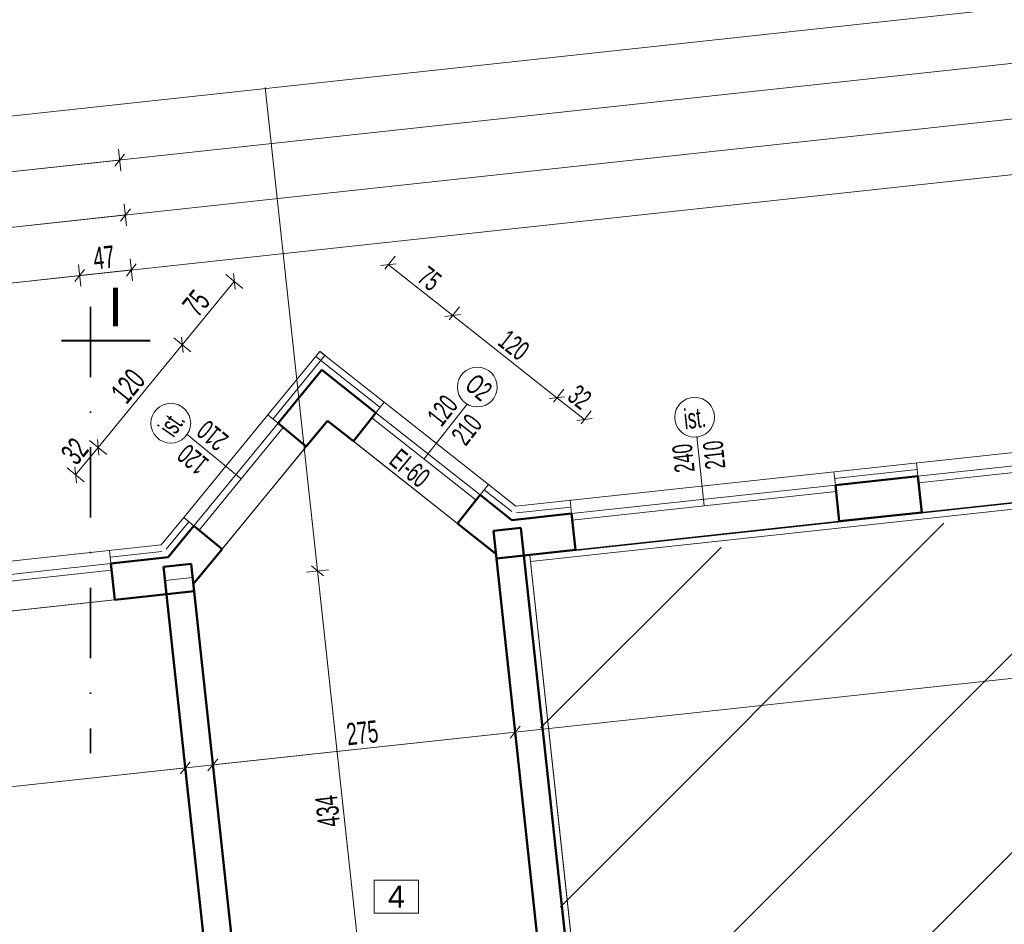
# Model space of a CAD drawing. Header units: millimetres. Extents: x 72202 to 304796, y 21658 to 519946.
# Tile 56 of 95: x 195580 to 196471, y 222518 to 223336. Entities that reach past the tile are written whole.
import ezdxf

# ---------------------------------------------------------------- set-up
doc = ezdxf.new("R2010")
doc.units = ezdxf.units.MM
doc.linetypes.add('ACAD_ISO10W100', pattern=[18.5, 12, -3, 0.5, -3])
doc.linetypes.add('DASHDOT', pattern=[25.4, 12.7, -6.35, 0, -6.35])
doc.layers.get('Defpoints').update_dxf_attribs({"color": 3})
for name, color, linetype, lineweight in [('DRZWI I OKNA OPISY', 30, 'Continuous', 9), ('kreskowanie', 9, 'Continuous', 5), ('linia - gruba - projektowana', 170, 'Continuous', 50), ('linia - kreskowanie', 9, 'Continuous', 5), ('LINIA CIENKA', 7, 'Continuous', 13), ('LINIA KRESKOWANIE', 9, 'Continuous', 5), ('LINIA WYMIAROWANIE', 1, 'Continuous', 9), ('OPISY', 251, 'Continuous', 9), ('ściana_istniejąca', 7, 'Continuous', 35)]:
    doc.layers.add(name, color=color, linetype=linetype, lineweight=lineweight)
doc.layers.add('LINIA-NIE DRUKOWAĆ', color=3, linetype='Continuous', lineweight=20, plot=False)
doc.styles.add('simplex', font='arial.ttf')
doc.styles.get("Standard").update_dxf_attribs({"font": 'ARIALN.TTF', "width": 0.75})
doc.linetypes.add('GRADZINOWANIE', pattern='A,0.00254,-2.54,[134,ltypeshp.shx,S=2.54,R=0,X=-2.54,Y=0],-5.08,[134,ltypeshp.shx,S=2.54,R=180,X=2.54,Y=0],-2.54', length=10.16254)
doc.dimstyles.new('sebek100', dxfattribs={"dimtxt": 17, "dimasz": 10, "dimexe": 10, "dimexo": 20, "dimgap": 4, "dimtad": 1, "dimrnd": 0.5, "dimtxsty": 'Standard', "dimblk": 'OBLIQUE', "dimcen": 8, "dimclre": 1, "dimazin": 0, "dimtm": 1e-09, "dimtfac": 1, "dimtix": 1, "dimtmove": 1, "dimatfit": 3, "dimldrblk": 'zas', "dimfxl": 0, "dimtolj": 2, "dimlwd": -1, "dimlwe": -1, "dimarcsym": 0})

# ---------------------------------------------------------------- blocks, each defined once
blk = doc.blocks.new('_Oblique')
at = {"color": 0, "linetype": 'ByBlock', "lineweight": -2}
blk.add_line((-0.5, -0.5), (0.5, 0.5), dxfattribs=at)
blk = doc.blocks.new('*D257')
at = {"layer": 'Defpoints', "color": 0, "lineweight": -3, "ltscale": 1.2}
for p in [(195765.29, 231441.87), (195765.29, 52077.93), (195793.29, 52077.93)]:
    blk.add_point(p, dxfattribs=at)
at = {"layer": 'LINIA WYMIAROWANIE', "color": 1, "ltscale": 1.2}
for p, q in [((195765.29, 52082.93), (195765.29, 52067.93)), ((195793.29, 52077.93), (195793.29, 52067.93))]:
    blk.add_line(p, q, dxfattribs=at)
at = {"layer": 'LINIA WYMIAROWANIE', "color": 0, "ltscale": 1.2}
blk.add_line((195793.29, 52077.93), (195765.29, 52077.93), dxfattribs=at)
at = {"layer": 'LINIA WYMIAROWANIE', "color": 0, "ltscale": 1.2, "xscale": 10, "yscale": 10, "zscale": 10, "rotation": 180}
blk.add_blockref('_Oblique', (195765.29, 52077.93), dxfattribs=at)
at = {"layer": 'LINIA WYMIAROWANIE', "color": 0, "ltscale": 1.2, "xscale": 10, "yscale": 10, "zscale": 10}
blk.add_blockref('_Oblique', (195793.29, 52077.93), dxfattribs=at)
at = {"layer": 'LINIA WYMIAROWANIE', "color": 0, "lineweight": -3, "ltscale": 1.2, "insert": (195779.29, 52091.12), "char_height": 18, "attachment_point": 5}
blk.add_mtext('\\A2;28', dxfattribs=at)
blk = doc.blocks.new('zas')
blk = doc.blocks.new('*D349')
at = {"layer": 'Defpoints', "color": 0, "lineweight": -3, "ltscale": 4}
for p in [(195634.41, 223104.73), (195661.35, 222855.94), (195422.71, 222830.43)]:
    blk.add_point(p, dxfattribs=at)
at = {"layer": 'LINIA WYMIAROWANIE', "color": 1, "ltscale": 4}
for p, q in [((195635.48, 223094.79), (195633.33, 223114.67)), ((195396.88, 223068.94), (195394.72, 223088.82))]:
    blk.add_line(p, q, dxfattribs=at)
at = {"layer": 'LINIA WYMIAROWANIE', "color": 0, "ltscale": 4}
blk.add_line((195395.8, 223078.88), (195634.41, 223104.73), dxfattribs=at)
at = {"layer": 'LINIA WYMIAROWANIE', "color": 0, "ltscale": 4, "xscale": 10, "yscale": 10, "zscale": 10}
for p, rotation in [((195634.41, 223104.73), 6.182016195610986), ((195395.8, 223078.88), 186.182016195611)]:
    blk.add_blockref('_Oblique', p, dxfattribs=dict(at, rotation=rotation))
at = {"layer": 'LINIA WYMIAROWANIE', "color": 0, "lineweight": -3, "ltscale": 4, "insert": (195513.57, 223105.93), "char_height": 20, "attachment_point": 5, "rotation": 6.18202}
blk.add_mtext('\\A2;240', dxfattribs=at)
blk = doc.blocks.new('*D350')
at = {"layer": 'Defpoints', "color": 0, "lineweight": -3, "ltscale": 4}
for p in [(195681.09, 223109.78), (195661.35, 222855.94), (195708.04, 222860.98)]:
    blk.add_point(p, dxfattribs=at)
at = {"layer": 'LINIA WYMIAROWANIE', "color": 1, "ltscale": 4}
for p, q in [((195635.48, 223094.79), (195633.33, 223114.67)), ((195682.17, 223099.84), (195680.02, 223119.73))]:
    blk.add_line(p, q, dxfattribs=at)
at = {"layer": 'LINIA WYMIAROWANIE', "color": 0, "ltscale": 4}
blk.add_line((195634.41, 223104.73), (195681.09, 223109.78), dxfattribs=at)
at = {"layer": 'LINIA WYMIAROWANIE', "color": 0, "ltscale": 4, "xscale": 10, "yscale": 10, "zscale": 10}
for p, rotation in [((195681.09, 223109.78), 6.182016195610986), ((195634.41, 223104.73), 186.182016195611)]:
    blk.add_blockref('_Oblique', p, dxfattribs=dict(at, rotation=rotation))
at = {"layer": 'LINIA WYMIAROWANIE', "color": 0, "lineweight": -3, "ltscale": 4, "insert": (195656.24, 223121.17), "char_height": 20, "attachment_point": 5, "rotation": 6.18202}
blk.add_mtext('\\A2;47', dxfattribs=at)
blk = doc.blocks.new('*D335')
at = {"layer": 'Defpoints', "color": 0, "lineweight": -3, "ltscale": 4}
for p in [(195670.48, 223209.03), (195702.68, 222910.7), (194700.03, 222802.49)]:
    blk.add_point(p, dxfattribs=at)
at = {"layer": 'LINIA WYMIAROWANIE', "color": 1, "ltscale": 4}
for p, q in [((195671.55, 223199.09), (195669.41, 223218.97)), ((194668.91, 223090.88), (194666.76, 223110.77))]:
    blk.add_line(p, q, dxfattribs=at)
at = {"layer": 'LINIA WYMIAROWANIE', "color": 0, "ltscale": 4}
blk.add_line((194667.84, 223100.82), (195670.48, 223209.03), dxfattribs=at)
at = {"layer": 'LINIA WYMIAROWANIE', "color": 0, "ltscale": 4, "xscale": 10, "yscale": 10, "zscale": 10}
for p, rotation in [((195670.48, 223209.03), 6.159668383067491), ((194667.84, 223100.82), 186.1596683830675)]:
    blk.add_blockref('_Oblique', p, dxfattribs=dict(at, rotation=rotation))
at = {"layer": 'LINIA WYMIAROWANIE', "color": 0, "lineweight": -3, "ltscale": 4, "insert": (195167.63, 223169.06), "char_height": 20, "attachment_point": 5, "rotation": 6.15967}
blk.add_mtext('\\A2;1009', dxfattribs=at)
blk = doc.blocks.new('*D351')
at = {"layer": 'Defpoints', "color": 0, "lineweight": -3, "ltscale": 4}
for p in [(195675.74, 223159.5), (195717.87, 222770.58), (194759.37, 222672.39)]:
    blk.add_point(p, dxfattribs=at)
at = {"layer": 'LINIA WYMIAROWANIE', "color": 1, "ltscale": 4}
for p, q in [((195676.82, 223149.56), (195674.67, 223169.44)), ((194718.92, 223045.8), (194716.77, 223065.68))]:
    blk.add_line(p, q, dxfattribs=at)
at = {"layer": 'LINIA WYMIAROWANIE', "color": 0, "ltscale": 4}
blk.add_line((194717.85, 223055.74), (195675.74, 223159.5), dxfattribs=at)
at = {"layer": 'LINIA WYMIAROWANIE', "color": 0, "ltscale": 4, "xscale": 10, "yscale": 10, "zscale": 10}
for p, rotation in [((195675.74, 223159.5), 6.182017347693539), ((194717.85, 223055.74), 186.1820173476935)]:
    blk.add_blockref('_Oblique', p, dxfattribs=dict(at, rotation=rotation))
at = {"layer": 'LINIA WYMIAROWANIE', "color": 0, "lineweight": -3, "ltscale": 4, "insert": (195195.07, 223123.54), "char_height": 20, "attachment_point": 5, "rotation": 6.18202}
blk.add_mtext('\\A2;963,5', dxfattribs=at)
blk = doc.blocks.new('*D355')
at = {"layer": 'Defpoints', "color": 0, "lineweight": -3, "ltscale": 4}
for p in [(195727.15, 223042.04), (195851.52, 223036.03), (195804.49, 222978.65)]:
    blk.add_point(p, dxfattribs=at)
at = {"layer": 'LINIA WYMIAROWANIE', "color": 1, "ltscale": 4}
for p, q in [((195781.91, 223093.08), (195766.45, 223105.76)), ((195734.89, 223035.7), (195719.42, 223048.38))]:
    blk.add_line(p, q, dxfattribs=at)
at = {"layer": 'LINIA WYMIAROWANIE', "color": 0, "ltscale": 4}
blk.add_line((195774.18, 223099.42), (195727.15, 223042.04), dxfattribs=at)
at = {"layer": 'LINIA WYMIAROWANIE', "color": 0, "ltscale": 4, "xscale": 10, "yscale": 10, "zscale": 10}
for p, rotation in [((195774.18, 223099.42), 50.66166120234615), ((195727.15, 223042.04), 230.6616612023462)]:
    blk.add_blockref('_Oblique', p, dxfattribs=dict(at, rotation=rotation))
at = {"layer": 'LINIA WYMIAROWANIE', "color": 0, "lineweight": -3, "ltscale": 4, "insert": (195739.71, 223079.71), "char_height": 20, "attachment_point": 5, "rotation": 50.66166}
blk.add_mtext('\\A2;75', dxfattribs=at)
blk = doc.blocks.new('*D356')
at = {"layer": 'Defpoints', "color": 0, "lineweight": -3, "ltscale": 4}
for p in [(195804.49, 222978.65), (195651.08, 222949.23), (195728.43, 222885.84)]:
    blk.add_point(p, dxfattribs=at)
at = {"layer": 'LINIA WYMIAROWANIE', "color": 0, "ltscale": 4}
blk.add_line((195727.15, 223042.04), (195651.08, 222949.23), dxfattribs=at)
at = {"layer": 'LINIA WYMIAROWANIE', "color": 1, "ltscale": 4}
for p, q in [((195734.89, 223035.7), (195719.42, 223048.38)), ((195658.82, 222942.89), (195643.35, 222955.57))]:
    blk.add_line(p, q, dxfattribs=at)
at = {"layer": 'LINIA WYMIAROWANIE', "color": 0, "ltscale": 4, "xscale": 10, "yscale": 10, "zscale": 10}
for p, rotation in [((195727.15, 223042.04), 50.66166120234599), ((195651.08, 222949.23), 230.661661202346)]:
    blk.add_blockref('_Oblique', p, dxfattribs=dict(at, rotation=rotation))
at = {"layer": 'LINIA WYMIAROWANIE', "color": 0, "lineweight": -3, "ltscale": 4, "insert": (195678.13, 223004.65), "char_height": 20, "attachment_point": 5, "rotation": 50.66166}
blk.add_mtext('\\A2;120', dxfattribs=at)
blk = doc.blocks.new('*D357')
at = {"layer": 'Defpoints', "color": 0, "lineweight": -3, "ltscale": 4}
for p in [(195630.7, 222924.37), (195728.43, 222885.84), (195708.04, 222860.98)]:
    blk.add_point(p, dxfattribs=at)
at = {"layer": 'LINIA WYMIAROWANIE', "color": 1, "ltscale": 4}
for p, q in [((195658.82, 222942.89), (195643.35, 222955.57)), ((195638.44, 222918.03), (195622.97, 222930.7))]:
    blk.add_line(p, q, dxfattribs=at)
at = {"layer": 'LINIA WYMIAROWANIE', "color": 0, "ltscale": 4}
blk.add_line((195651.08, 222949.23), (195630.7, 222924.37), dxfattribs=at)
at = {"layer": 'LINIA WYMIAROWANIE', "color": 0, "ltscale": 4, "xscale": 10, "yscale": 10, "zscale": 10}
for p, rotation in [((195651.08, 222949.23), 50.66166120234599), ((195630.7, 222924.37), 230.661661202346)]:
    blk.add_blockref('_Oblique', p, dxfattribs=dict(at, rotation=rotation))
at = {"layer": 'LINIA WYMIAROWANIE', "color": 0, "lineweight": -3, "ltscale": 4, "insert": (195629.9, 222945.81), "char_height": 20, "attachment_point": 5, "rotation": 50.66166}
blk.add_mtext('\\A2;32', dxfattribs=at)
blk = doc.blocks.new('*D358')
at = {"layer": 'Defpoints', "color": 0, "lineweight": -3, "ltscale": 4}
for p in [(195971.72, 223068.53), (195851.52, 223036.03), (195909.75, 222990.05)]:
    blk.add_point(p, dxfattribs=at)
at = {"layer": 'LINIA WYMIAROWANIE', "color": 1, "ltscale": 4}
for p, q in [((195910.4, 223110.59), (195919.69, 223122.36)), ((195968.62, 223064.61), (195977.92, 223076.38))]:
    blk.add_line(p, q, dxfattribs=at)
at = {"layer": 'LINIA WYMIAROWANIE', "color": 0, "ltscale": 4}
blk.add_line((195913.5, 223114.51), (195971.72, 223068.53), dxfattribs=at)
at = {"layer": 'LINIA WYMIAROWANIE', "color": 0, "ltscale": 4, "xscale": 10, "yscale": 10, "zscale": 10}
for p, rotation in [((195913.5, 223114.51), 141.7023734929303), ((195971.72, 223068.53), 321.7023734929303)]:
    blk.add_blockref('_Oblique', p, dxfattribs=dict(at, rotation=rotation))
at = {"layer": 'LINIA WYMIAROWANIE', "color": 0, "lineweight": -3, "ltscale": 4, "insert": (195950.76, 223101.85), "char_height": 18, "attachment_point": 5, "rotation": 321.70237}
blk.add_mtext('\\A2;75', dxfattribs=at)
blk = doc.blocks.new('*D359')
at = {"layer": 'Defpoints', "color": 0, "lineweight": -3, "ltscale": 4}
for p in [(195909.75, 222990.05), (196065.9, 222994.16), (196003.92, 222915.68)]:
    blk.add_point(p, dxfattribs=at)
at = {"layer": 'LINIA WYMIAROWANIE', "color": 1, "ltscale": 4}
for p, q in [((195968.62, 223064.61), (195977.92, 223076.38)), ((196062.8, 222990.24), (196072.09, 223002.01))]:
    blk.add_line(p, q, dxfattribs=at)
at = {"layer": 'LINIA WYMIAROWANIE', "color": 0, "ltscale": 4}
blk.add_line((195971.72, 223068.53), (196065.9, 222994.16), dxfattribs=at)
at = {"layer": 'LINIA WYMIAROWANIE', "color": 0, "ltscale": 4, "xscale": 10, "yscale": 10, "zscale": 10}
for p, rotation in [((195971.72, 223068.53), 141.7023734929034), ((196065.9, 222994.16), 321.7023734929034)]:
    blk.add_blockref('_Oblique', p, dxfattribs=dict(at, rotation=rotation))
at = {"layer": 'LINIA WYMIAROWANIE', "color": 0, "lineweight": -3, "ltscale": 4, "insert": (196026.98, 223041.7), "char_height": 18, "attachment_point": 5, "rotation": 321.70237}
blk.add_mtext('\\A2;120', dxfattribs=at)
blk = doc.blocks.new('*D360')
at = {"layer": 'Defpoints', "color": 0, "lineweight": -3, "ltscale": 4}
for p in [(196090.83, 222974.47), (196003.92, 222915.68), (196028.86, 222895.99)]:
    blk.add_point(p, dxfattribs=at)
at = {"layer": 'LINIA WYMIAROWANIE', "color": 1, "ltscale": 4}
for p, q in [((196062.8, 222990.24), (196072.09, 223002.01)), ((196087.74, 222970.55), (196097.03, 222982.32))]:
    blk.add_line(p, q, dxfattribs=at)
at = {"layer": 'LINIA WYMIAROWANIE', "color": 0, "ltscale": 4}
blk.add_line((196065.9, 222994.16), (196090.83, 222974.47), dxfattribs=at)
at = {"layer": 'LINIA WYMIAROWANIE', "color": 0, "ltscale": 4, "xscale": 10, "yscale": 10, "zscale": 10}
for p, rotation in [((196065.9, 222994.16), 141.7023734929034), ((196090.83, 222974.47), 321.7023734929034)]:
    blk.add_blockref('_Oblique', p, dxfattribs=dict(at, rotation=rotation))
at = {"layer": 'LINIA WYMIAROWANIE', "color": 0, "lineweight": -3, "ltscale": 4, "insert": (196086.54, 222994.67), "char_height": 18, "attachment_point": 5, "rotation": 321.70237}
blk.add_mtext('\\A2;32', dxfattribs=at)
blk = doc.blocks.new('*D445')
at = {"layer": 'Defpoints', "color": 0, "lineweight": -3, "ltscale": 4}
for p in [(195712.9, 222816.5), (194755, 222712.75), (195729.91, 222659.42)]:
    blk.add_point(p, dxfattribs=at)
at = {"layer": 'LINIA WYMIAROWANIE', "color": 0, "ltscale": 4}
blk.add_line((194772.01, 222555.67), (195729.91, 222659.42), dxfattribs=at)
at = {"layer": 'LINIA WYMIAROWANIE', "color": 1, "ltscale": 4}
for p, q in [((195729.37, 222664.39), (195730.99, 222649.48)), ((194771.47, 222560.64), (194773.09, 222545.72))]:
    blk.add_line(p, q, dxfattribs=at)
at = {"layer": 'LINIA WYMIAROWANIE', "color": 0, "ltscale": 4, "xscale": 10, "yscale": 10, "zscale": 10}
for p, rotation in [((195729.91, 222659.42), 6.182017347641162), ((194772.01, 222555.67), 186.1820173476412)]:
    blk.add_blockref('_Oblique', p, dxfattribs=dict(at, rotation=rotation))
at = {"layer": 'LINIA WYMIAROWANIE', "color": 0, "lineweight": -3, "ltscale": 4, "insert": (195249.24, 222623.47), "char_height": 20, "attachment_point": 5, "rotation": 6.18202}
blk.add_mtext('\\A2;963,5', dxfattribs=at)
blk = doc.blocks.new('*D446')
at = {"layer": 'Defpoints', "color": 0, "lineweight": -3, "ltscale": 4}
for p in [(196020.47, 222762.76), (195747.07, 222733.14), (196028.17, 222691.73)]:
    blk.add_point(p, dxfattribs=at)
at = {"layer": 'LINIA WYMIAROWANIE', "ltscale": 4}
for p, q in [((196027.63, 222696.7), (196029.24, 222681.79)), ((195754.23, 222667.09), (195755.84, 222652.17))]:
    blk.add_line(p, q, dxfattribs=at)
at = {"layer": 'LINIA WYMIAROWANIE', "color": 0, "ltscale": 4}
blk.add_line((195754.77, 222662.11), (196028.17, 222691.73), dxfattribs=at)
at = {"layer": 'LINIA WYMIAROWANIE', "color": 0, "ltscale": 4, "xscale": 10, "yscale": 10, "zscale": 10}
for p, rotation in [((196028.17, 222691.73), 6.182017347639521), ((195754.77, 222662.11), 186.1820173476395)]:
    blk.add_blockref('_Oblique', p, dxfattribs=dict(at, rotation=rotation))
at = {"layer": 'LINIA WYMIAROWANIE', "color": 0, "lineweight": -3, "ltscale": 4, "insert": (195889.94, 222691.05), "char_height": 20, "attachment_point": 5, "rotation": 6.18202}
blk.add_mtext('\\A2;275', dxfattribs=at)
blk = doc.blocks.new('*D448')
at = {"layer": 'Defpoints', "color": 0, "lineweight": -3, "ltscale": 4}
for p in [(195737.08, 222825.41), (195896.18, 222405.85), (195783.84, 222393.68)]:
    blk.add_point(p, dxfattribs=at)
at = {"layer": 'LINIA WYMIAROWANIE', "color": 1, "ltscale": 4}
for p, q in [((195839.48, 222836.5), (195859.36, 222838.65)), ((195886.24, 222404.78), (195906.13, 222406.93))]:
    blk.add_line(p, q, dxfattribs=at)
at = {"layer": 'LINIA WYMIAROWANIE', "color": 0, "ltscale": 4}
blk.add_line((195849.42, 222837.58), (195896.18, 222405.85), dxfattribs=at)
at = {"layer": 'LINIA WYMIAROWANIE', "color": 0, "ltscale": 4, "xscale": 10, "yscale": 10, "zscale": 10}
for p, rotation in [((195849.42, 222837.58), 96.18201734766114), ((195896.18, 222405.85), 276.1820173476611)]:
    blk.add_blockref('_Oblique', p, dxfattribs=dict(at, rotation=rotation))
at = {"layer": 'LINIA WYMIAROWANIE', "color": 0, "lineweight": -3, "ltscale": 4, "insert": (195858.67, 222620.19), "char_height": 20, "attachment_point": 5, "rotation": 96.18202}
blk.add_mtext('\\A2;434', dxfattribs=at)

msp = doc.modelspace()

# ---------------------------------------------------------------- hatches: boundary and pattern name
at = {"layer": 'linia - kreskowanie'}
h = msp.add_hatch(dxfattribs=at)
h.set_pattern_fill('ANSI31', color=8, scale=40)
h.set_pattern_definition([(45, (56619.7, 32256.06), (-89.80256, 89.80256), [])])
h.paths.add_polyline_path([(198832.725, 222178.761), (198839.81, 222204.675), (199063.501, 222228.904), (198963.029, 223156.479), (196035.652, 222839.393), (196103.818, 222210.074), (196240.541, 222224.884), (196240.459, 221997.338), (196240.459, 221796.737), (196350.333, 221796.737), (196350.333, 221138.737), (199068.086, 221138.737), (199068.086, 221771.737), (198833.148, 221771.737)])

# ---------------------------------------------------------------- linework, layer by layer
at = {"layer": 'DRZWI I OKNA OPISY'}
for p, q in [((195945.679, 222938.742), (195984.838, 222988.33)), ((195945.679, 222938.742), (195984.838, 222988.33)), ((195780.381, 222920.837), (195731.512, 222960.89)), ((195780.381, 222920.837), (195731.512, 222960.89)), ((196199.127, 222896.329), (196192.348, 222959.149)), ((196199.127, 222896.329), (196192.348, 222959.149))]:
    msp.add_line(p, q, dxfattribs=at)
for centre in [(195993.945, 223003.856), (195716.716, 222971.14), (196190.47, 222976.545)]:
    msp.add_circle(centre, 18, dxfattribs=at)
at = {"layer": 'kreskowanie', "color": 0, "linetype": 'ACAD_ISO10W100', "lineweight": 40, "ltscale": 12}
msp.add_line((195617.996, 223045.966), (195697.996, 223045.966), dxfattribs=at)
at = {"layer": 'linia - gruba - projektowana'}
for p, q in [((195813.774, 222971.045), (195853.333, 223019.311)), ((195902.31, 222980.635), (195853.333, 223019.311)), ((195881.858, 222954.737), (195902.31, 222980.635)), ((195839.297, 222950.127), (195813.774, 222971.045)), ((195839.297, 222950.127), (195858.314, 222973.329)), ((195881.858, 222954.737), (195858.314, 222973.329)), ((196317.783, 222915.216), (196392.347, 222923.293)), ((196392.347, 222923.293), (196395.901, 222890.485)), ((196317.783, 222915.216), (196321.337, 222882.408)), ((195976.034, 222880.367), (195996.486, 222906.266)), ((196025.274, 222883.532), (195996.486, 222906.266)), ((196025.274, 222883.532), (196079.179, 222889.371)), ((196079.179, 222889.371), (196082.733, 222856.563)), ((196321.337, 222882.408), (196395.901, 222890.485)), ((196010.698, 222852.994), (195976.034, 222880.367)), ((195714.454, 222849.865), (195737.706, 222878.235)), ((195763.229, 222857.317), (195737.706, 222878.235)), ((196008.459, 222873.664), (196033.314, 222876.356)), ((196008.459, 222873.664), (196057.78, 222418.328)), ((196033.314, 222876.356), (196082.635, 222421.02)), ((195737.077, 222825.409), (195763.229, 222857.317)), ((196011.151, 222848.81), (196082.733, 222856.563)), ((195662.616, 222844.25), (195714.454, 222849.865)), ((195662.616, 222844.25), (195666.169, 222811.442)), ((195710.204, 222841.358), (195735.058, 222844.05)), ((195710.204, 222841.358), (195712.896, 222816.503)), ((195710.204, 222841.358), (195758.986, 222390.992)), ((195735.058, 222844.05), (195783.841, 222393.684)), ((195666.169, 222811.442), (195737.751, 222819.196))]:
    msp.add_line(p, q, dxfattribs=at)
at = {"layer": 'LINIA CIENKA'}
for p, q in [((196028.86, 222895.991), (199003.276, 223218.171)), ((195804.493, 222978.652), (195851.522, 223036.032)), ((195909.747, 222990.053), (195851.522, 223036.032)), ((195902.31, 222980.635), (195909.747, 222990.053)), ((196003.923, 222915.683), (195909.747, 222990.053)), ((195804.493, 222978.652), (195728.425, 222885.842)), ((195813.774, 222971.045), (195804.493, 222978.652)), ((195996.486, 222906.266), (195902.31, 222980.635)), ((195813.774, 222971.045), (195737.706, 222878.235)), ((195992.767, 222901.557), (195898.591, 222975.926)), ((195818.415, 222967.242), (195742.347, 222874.432)), ((195881.858, 222954.737), (195976.034, 222880.367)), ((195763.229, 222857.317), (195839.297, 222950.127)), ((196630.952, 222949.138), (196392.347, 222923.293)), ((196631.598, 222943.173), (196392.993, 222917.328)), ((196392.347, 222923.293), (196391.05, 222935.316)), ((196317.783, 222915.216), (196316.486, 222927.24)), ((196634.505, 222916.33), (196395.901, 222890.485)), ((195996.486, 222906.266), (196003.923, 222915.683)), ((196028.86, 222895.991), (196003.923, 222915.683)), ((196317.783, 222915.216), (196079.179, 222889.371)), ((196318.429, 222909.251), (196079.825, 222883.406)), ((196079.179, 222889.371), (196077.881, 222901.395)), ((196031.15, 222896.333), (196031.16, 222896.24)), ((195708.044, 222860.976), (195728.425, 222885.842)), ((195737.706, 222878.235), (195728.425, 222885.842)), ((196321.337, 222882.408), (196082.733, 222856.563)), ((195708.044, 222860.976), (194705.401, 222752.768)), ((195662.616, 222844.25), (195661.318, 222856.274)), ((195662.616, 222844.25), (195424.011, 222818.405)), ((195663.262, 222838.285), (195424.657, 222812.44)), ((195666.169, 222811.442), (195427.565, 222785.597))]:
    msp.add_line(p, q, dxfattribs=at)
msp.add_lwpolyline([(198975.828, 223169.34), (196041.492, 222851.501), (196109.658, 222222.182), (196246.381, 222236.991), (196246.299, 222009.445), (196246.299, 222009.445), (196246.299, 221808.844), (196355.808, 221808.844), (196355.808, 221150.844), (199073.926, 221150.844), (199073.926, 221783.844), (198838.988, 221783.844), (198838.86, 221907.081)], dxfattribs=at)
at = {"layer": 'LINIA KRESKOWANIE', "linetype": 'GRADZINOWANIE', "ltscale": 0.6}
for p, q in [((195809.104, 222974.846), (195856.133, 223032.225)), ((195905.999, 222985.341), (195847.774, 223031.32)), ((196317.11, 222921.178), (196391.674, 222929.255)), ((196025.112, 222891.279), (196000.175, 222910.971)), ((196029.476, 222890.023), (196078.506, 222895.333)), ((195712.655, 222857.169), (195733.036, 222882.036)), ((195708.688, 222855.01), (195661.998, 222849.971))]:
    msp.add_line(p, q, dxfattribs=at)
at = {"layer": 'LINIA WYMIAROWANIE', "lineweight": -3, "ltscale": 4}
msp.add_line((195856.133, 223032.225), (195851.509, 223036.015), dxfattribs=at)
at = {"layer": 'LINIA WYMIAROWANIE', "color": 4, "ltscale": 1.2}
for q in [(195711.55, 222828.931), (195737.751, 222819.196)]:
    msp.add_line((195736.404, 222831.623), q, dxfattribs=at)
msp.add_lwpolyline([(195710.204, 222841.358), (195712.896, 222816.503), (195737.751, 222819.196), (195735.058, 222844.05), (195710.204, 222841.358)], dxfattribs=at)
at = {"layer": 'LINIA-NIE DRUKOWAĆ'}
for p, q in [((194214.956, 223101.854), (198960.201, 223615.845)), ((194220.341, 223052.144), (198965.585, 223566.136)), ((194225.725, 223002.435), (198970.969, 223516.427)), ((194231.11, 222952.726), (198976.354, 223466.718)), ((195802.065, 223274.771), (195921.273, 222174.224)), ((198980.398, 223011.506), (194763.68, 222554.763))]:
    msp.add_line(p, q, dxfattribs=at)
for points in [[(198970.028, 223169.341), (196035.692, 222851.502), (196103.858, 222222.183), (196246.623, 222236.99), (196246.292, 222009.443), (196246.292, 222009.146), (196246.299, 221808.846), (196350.008, 221808.846), (196350.008, 221150.846), (199068.126, 221150.846), (199068.126, 221783.846), (198833.188, 221783.846), (198832.766, 222190.869), (198839.85, 222216.783), (199063.541, 222241.013), (198963.069, 223168.587)], [(195805.917, 222189.877), (195737.077, 222825.409), (195858.314, 222973.329), (196010.698, 222852.994), (196079.317, 222219.491), (195805.917, 222189.877)], [(196994.897, 222955.366), (196036.006, 222851.502), (196104.172, 222222.183), (197063.063, 222326.047), (196994.897, 222955.366)], [(195712.896, 222816.503), (194754.999, 222712.747), (194823.165, 222083.428), (195752.231, 222184.061), (195740.923, 222288.451), (195767.766, 222291.358), (195769.778, 222291.358), (195712.896, 222816.503)]]:
    msp.add_lwpolyline(points, dxfattribs=at)
msp.add_lwpolyline([(198957.55, 223161.975), (196042.103, 222846.182), (196108.977, 222228.793), (196246.383, 222243.676), (196246.292, 222009.443), (196246.299, 221814.844), (196355.808, 221814.844), (196355.808, 221156.844), (199061.926, 221156.844), (199061.926, 221777.844), (198826.994, 221777.844), (198826.565, 222191.671), (198834.94, 222222.307), (199056.73, 222246.331)], close=True, dxfattribs=at)
at = {"layer": 'OPISY'}
msp.add_lwpolyline([(195900.791, 222557.876), (195900.791, 222527.876), (195940.791, 222527.876), (195940.791, 222557.876)], close=True, dxfattribs=at)
at = {"layer": 'ściana_istniejąca', "linetype": 'DASHDOT', "ltscale": 5}
msp.add_line((195644.224, 223076.418), (195644.224, 222672.791), dxfattribs=at)

# ---------------------------------------------------------------- texts
at = {"layer": 'DRZWI I OKNA OPISY', "char_height": 18, "width": 130, "attachment_point": 5}
for s, insert, rotation in [('O2 ', (195995.188, 223003.476), 320.291736), ('120', (195962.505, 222982.601), 51.702374), ('120', (195962.505, 222982.601), 51.702374), ('ist. ', (195717.558, 222970.662), 55.286817), ('210', (195984.45, 222965.272), 51.702374), ('210', (195984.45, 222965.272), 51.702374), ('ist. ', (196190.659, 222975.596), 6.159669), ('210', (195754.559, 222960.083), 140.661661), ('210', (195754.559, 222960.083), 140.661661), ('210', (196208.22, 222942.419), 96.159668), ('210', (196208.22, 222942.419), 96.159668), ('120', (195736.834, 222938.457), 140.661661), ('120', (195736.834, 222938.457), 140.661661), ('EI-60 ', (195932.877, 222930.434), 320.291736), ('240', (196180.419, 222939.419), 96.159668), ('240', (196180.419, 222939.419), 96.159668)]:
    msp.add_mtext(s, dxfattribs=dict(at, insert=insert, rotation=rotation))
at = {"layer": 'kreskowanie', "color": 0, "linetype": 'ACAD_ISO10W100', "lineweight": 40, "ltscale": 12, "style": 'simplex'}
msp.add_text('I', height=35, dxfattribs=at).set_placement((195659.832, 223058.858))
at = {"layer": 'OPISY', "insert": (195920.791, 222542.876), "char_height": 20, "width": 40, "attachment_point": 5, "style": 'simplex'}
msp.add_mtext('4', dxfattribs=at)

# ---------------------------------------------------------------- dimensions: what is measured, and where the dimension line sits
at = {"layer": 'LINIA WYMIAROWANIE', "lineweight": -3, "ltscale": 1.2}
dim = msp.add_linear_dim(base=(195765.292, 52077.926), p1=(195793.292, 52077.926), p2=(195765.292, 231441.874), dimstyle='sebek100', override={"dimtxt": 18, "dimrnd": 0, "dimfxl": 5, "dimtfill": 1, "dimarcsym": 2}, dxfattribs=at)
dim.commit()
dim.dimension.update_dxf_attribs({"geometry": '*D257', "text_midpoint": (195779.292, 52091.116)})
at = {"layer": 'LINIA WYMIAROWANIE', "lineweight": -3, "ltscale": 4}
for p1, p2, distance, text, override, picture, middle in [((194700.034, 222802.494), (195702.678, 222910.702), 300.063, '1009', {"dimtxt": 20, "dimrnd": 0, "dimtfill": 1, "dimarcsym": 2}, '*D335', (195167.635, 223169.058)), ((195851.522, 223036.032), (195909.747, 222990.053), 100, '75', {"dimtxt": 18, "dimrnd": 0, "dimfxl": 5, "dimtfill": 1, "dimarcsym": 2}, '*D358', (195950.761, 223101.845)), ((195851.522, 223036.032), (195804.493, 222978.652), -100, '75', {"dimtxt": 20, "dimrnd": 0, "dimtfill": 1, "dimarcsym": 2}, '*D355', (195739.706, 223079.715)), ((195737.077, 222825.409), (195783.841, 222393.684), 113, '434', {"dimtxt": 20, "dimtad": 4, "dimrnd": 0, "dimtfill": 1, "dimarcsym": 2}, '*D448', (195858.673, 222620.185))]:
    dim = msp.add_aligned_dim(p1=p1, p2=p2, distance=distance, text=text, dimstyle='sebek100', override=override, dxfattribs=at)
    dim.commit()
    dim.dimension.update_dxf_attribs({"geometry": picture, "text_midpoint": middle})
for base, p1, p2, angle, override, picture, middle in [((195675.744, 223159.497), (194759.37, 222672.388), (195717.87, 222770.58), 186.182017, {"dimtxt": 20, "dimrnd": 0, "dimtfill": 1, "dimarcsym": 2}, '*D351', (195195.07, 223123.545)), ((195634.406, 223104.727), (195422.714, 222830.429), (195661.354, 222855.937), 186.182016, {"dimtxt": 20, "dimrnd": 0, "dimtfill": 1, "dimarcsym": 2}, '*D349', (195513.574, 223105.933)), ((196065.897, 222994.163), (195909.747, 222990.053), (196003.923, 222915.683), 141.702373, {"dimtxt": 18, "dimrnd": 0, "dimfxl": 5, "dimtfill": 1, "dimarcsym": 2}, '*D359', (196026.984, 223041.7)), ((195651.084, 222949.232), (195804.493, 222978.652), (195728.425, 222885.842), 50.661661, {"dimtxt": 20, "dimrnd": 0, "dimtfill": 1, "dimarcsym": 2}, '*D356', (195678.126, 223004.646))]:
    dim = msp.add_linear_dim(base=base, p1=p1, p2=p2, angle=angle, dimstyle='sebek100', override=override, dxfattribs=at)
    dim.commit()
    dim.dimension.update_dxf_attribs({"geometry": picture, "text_midpoint": middle})
for base, p1, p2, angle, text, override, picture, middle in [((195681.094, 223109.784), (195661.354, 222855.937), (195708.044, 222860.976), 186.182016, '47', {"dimtxt": 20, "dimrnd": 0, "dimtfill": 1, "dimarcsym": 2}, '*D350', (195656.243, 223121.174)), ((196090.834, 222974.471), (196003.923, 222915.683), (196028.86, 222895.991), 141.702373, '32', {"dimtxt": 18, "dimrnd": 0, "dimfxl": 5, "dimtfill": 1, "dimarcsym": 2}, '*D360', (196086.541, 222994.669)), ((195630.703, 222924.365), (195728.425, 222885.842), (195708.044, 222860.976), 50.661661, '32', {"dimtxt": 20, "dimrnd": 0, "dimtfill": 1, "dimarcsym": 2}, '*D357', (195629.902, 222945.807))]:
    dim = msp.add_linear_dim(base=base, p1=p1, p2=p2, angle=angle, text=text, dimstyle='sebek100', override=override, dxfattribs=at)
    dim.commit()
    dim.dimension.update_dxf_attribs({"geometry": picture, "text_midpoint": middle})
for p1, p2, distance, override, picture, middle in [((194754.999, 222712.747), (195712.896, 222816.503), -158, {"dimtxt": 20, "dimrnd": 0, "dimfxl": 5, "dimtfill": 1, "dimarcsym": 2}, '*D445', (195249.237, 222623.47)), ((195747.071, 222733.144), (196020.472, 222762.758), -71.445, {"dimtxt": 20, "dimrnd": 0, "dimclre": 256, "dimfxl": 5, "dimtfill": 1, "dimarcsym": 2}, '*D446', (195889.935, 222691.05))]:
    dim = msp.add_aligned_dim(p1=p1, p2=p2, distance=distance, dimstyle='sebek100', override=override, dxfattribs=at)
    dim.commit()
    dim.dimension.update_dxf_attribs({"geometry": picture, "text_midpoint": middle})

doc.saveas('drawing.dxf')
